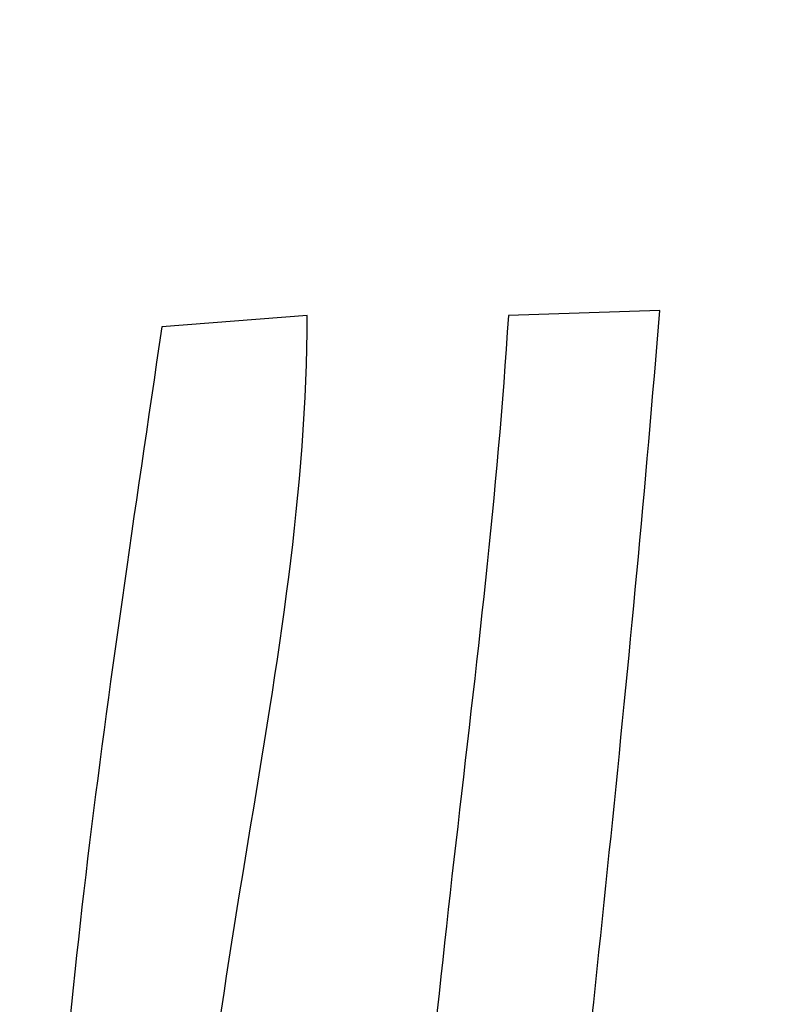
# Model space of a CAD drawing. Header units: inches. Extents: x -3.73 to 3.7, y -1.96 to 1.91.
# Tile 97 of 256: x -1.62 to -1.54, y 0.77 to 0.87. Entities that reach past the tile are written whole.
import ezdxf

# ---------------------------------------------------------------- set-up
doc = ezdxf.new("R2010")
doc.units = ezdxf.units.IN
doc.header["$MEASUREMENT"] = 0
doc.layers.add('Layer 1', color=7, linetype='Continuous')

msp = doc.modelspace()

# ---------------------------------------------------------------- linework, layer by layer
at = {"layer": 'Layer 1', "color": 0}
for points, knots in [([(-2.00404, 0.9505), (-1.98641, 0.96729), (-1.95788, 0.96729), (-1.93439, 0.96225), (-1.93439, 0.96225), (-1.95453, 0.91022), (-1.96459, 0.82799), (-1.92599, 0.77848), (-1.92599, 0.77848), (-1.90996, 0.77823), (-1.92384, 0.80367), (-1.92599, 0.82044), (-1.92599, 0.82044), (-1.93645, 0.91248), (-1.8752, 0.94939), (-1.82865, 0.91107), (-1.82865, 0.91107), (-1.80935, 0.89176), (-1.8169, 0.86239), (-1.81103, 0.8389), (-1.81103, 0.8389), (-1.81774, 0.83134), (-1.83285, 0.8305), (-1.83201, 0.81708), (-1.83201, 0.81708), (-1.83814, 0.71591), (-1.65953, 0.65886), (-1.55425, 0.66016), (-1.55425, 0.66016), (-1.57858, 0.6417), (-1.6197, 0.63834), (-1.65075, 0.63582), (-1.65075, 0.63582), (-1.65075, 0.63582), (-1.59201, 0.60477), (-1.55425, 0.60561), (-1.55425, 0.60561), (-1.56264, 0.58883), (-1.58274, 0.5967), (-1.59956, 0.60309), (-1.59956, 0.60309), (-1.73383, 0.65428), (-1.87145, 0.69876), (-1.9948, 0.77512), (-1.9948, 0.77512), (-2.02082, 0.82379), (-2.02417, 0.89764), (-2.00404, 0.9505)], [0, 0, 0, 0, 0.083333, 0.083333, 0.083333, 0.083333, 0.166667, 0.166667, 0.166667, 0.166667, 0.25, 0.25, 0.25, 0.25, 0.333333, 0.333333, 0.333333, 0.333333, 0.416667, 0.416667, 0.416667, 0.416667, 0.5, 0.5, 0.5, 0.5, 0.583333, 0.583333, 0.583333, 0.583333, 0.666667, 0.666667, 0.666667, 0.666667, 0.75, 0.75, 0.75, 0.75, 0.833333, 0.833333, 0.833333, 0.833333, 0.916667, 0.916667, 0.916667, 0.916667, 1, 1, 1, 1]), ([(-1.58737, 0.83836), (-1.58737, 0.80227), (-1.59956, 0.76673), (-1.59956, 0.72645), (-1.59956, 0.72645), (-1.59956, 0.72645), (-1.61467, 0.72645), (-1.61467, 0.72645), (-1.61467, 0.72645), (-1.61299, 0.76673), (-1.60818, 0.79789), (-1.6024, 0.8372), (-1.6024, 0.8372), (-1.6024, 0.8372), (-1.58737, 0.83836), (-1.58737, 0.83836)], [0, 0, 0, 0, 0.25, 0.25, 0.25, 0.25, 0.5, 0.5, 0.5, 0.5, 0.75, 0.75, 0.75, 0.75, 1, 1, 1, 1]), ([(-1.56656, 0.83836), (-1.56656, 0.83836), (-1.55089, 0.8389), (-1.55089, 0.8389), (-1.55089, 0.8389), (-1.55384, 0.80251), (-1.55773, 0.76711), (-1.56193, 0.72851), (-1.56193, 0.72851), (-1.56193, 0.72851), (-1.57696, 0.7262), (-1.57696, 0.7262), (-1.57696, 0.7262), (-1.57528, 0.76732), (-1.56887, 0.80135), (-1.56656, 0.83836)], [0, 0, 0, 0, 0.25, 0.25, 0.25, 0.25, 0.5, 0.5, 0.5, 0.5, 0.75, 0.75, 0.75, 0.75, 1, 1, 1, 1]), ([(-1.54837, 0.70295), (-1.53998, 0.69289), (-1.54837, 0.6803), (-1.56012, 0.68113), (-1.56012, 0.68113), (-1.60962, 0.67214), (-1.73539, 0.69668), (-1.79844, 0.76925), (-1.79844, 0.76925), (-1.81053, 0.78286), (-1.81606, 0.8003), (-1.80767, 0.8112), (-1.80767, 0.8112), (-1.75635, 0.73477), (-1.58008, 0.68257), (-1.54837, 0.70295)], [0, 0, 0, 0, 0.25, 0.25, 0.25, 0.25, 0.5, 0.5, 0.5, 0.5, 0.75, 0.75, 0.75, 0.75, 1, 1, 1, 1])]:
    msp.add_open_spline(points, degree=3, knots=knots, dxfattribs=at)

doc.saveas('drawing.dxf')
